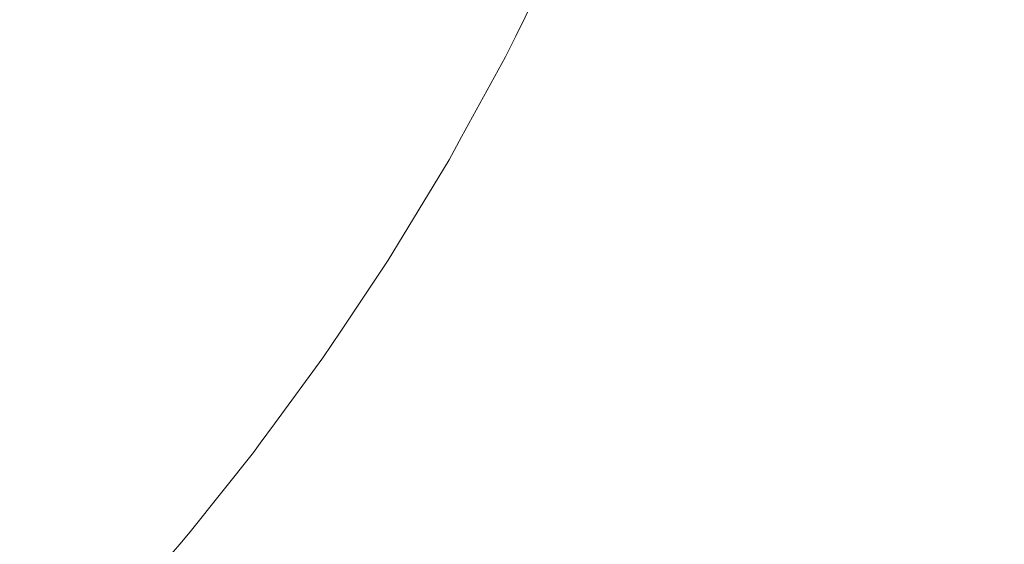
# Model space of a CAD drawing. Header units: centimetres. Extents: x -25.9 to 27.4, y -25.9 to -24.1.
# Tile 127 of 200: x 9.4127 to 9.4859, y -25.4886 to -25.4496. Entities that reach past the tile are written whole.
import ezdxf

# ---------------------------------------------------------------- set-up
doc = ezdxf.new("R2010")
doc.units = ezdxf.units.CM
doc.header["$LTSCALE"] = 2.54
doc.layers.add('Lucido design-1', color=7, linetype='Continuous')

# ---------------------------------------------------------------- blocks, each defined once
blk = doc.blocks.new('Gruppo-4-1')
at = {"color": 7, "linetype": 'Continuous', "lineweight": 9}
blk.add_3dface([(-25.828561, -24.16, 708.420708), (-25.828561, -25.76, 708.420708), (27.271439, -25.76, 708.420708), (27.271439, -24.16, 708.420708)], dxfattribs=at)
for points, invisible_edges in [([(9.467621, -25.441262, 707.672574), (9.46389, -25.449742, 707.672574), (9.46219, -25.448949, 707.67616), (9.465888, -25.440544, 707.67616)], 15), ([(9.447769, -25.442224, 707.953245), (9.444014, -25.449837, 707.953245), (9.442758, -25.449183, 707.957103), (9.446485, -25.441625, 707.957103)], 15), ([(9.469489, -25.442035, 707.669064), (9.465722, -25.450596, 707.669064), (9.46389, -25.449742, 707.672574), (9.467621, -25.441262, 707.672574)], 15), ([(9.448907, -25.442755, 707.949337), (9.445128, -25.450417, 707.949337), (9.444014, -25.449837, 707.953245), (9.447769, -25.442224, 707.953245)], 15), ([(9.471488, -25.442863, 707.665635), (9.467683, -25.45151, 707.665635), (9.465722, -25.450596, 707.669064), (9.469489, -25.442035, 707.669064)], 15), ([(9.417081, -25.444086, 707.993869), (9.413274, -25.450359, 707.993869), (9.410664, -25.448696, 707.996635), (9.4144, -25.442539, 707.996635)], 15), ([(9.432341, -25.443761, 707.978797), (9.428534, -25.450699, 707.978797), (9.426395, -25.449464, 707.982112), (9.43015, -25.44262, 707.982112)], 15), ([(9.449898, -25.443217, 707.945383), (9.446098, -25.450922, 707.945383), (9.445128, -25.450417, 707.949337), (9.448907, -25.442755, 707.949337)], 15), ([(9.473617, -25.443745, 707.662293), (9.469771, -25.452484, 707.662293), (9.467683, -25.45151, 707.665635), (9.471488, -25.442863, 707.665635)], 15), ([(9.434407, -25.444836, 707.975386), (9.430552, -25.451864, 707.975386), (9.428534, -25.450699, 707.978797), (9.432341, -25.443761, 707.978797)], 15), ([(9.45074, -25.44361, 707.941392), (9.446923, -25.451351, 707.941392), (9.446098, -25.450922, 707.945383), (9.449898, -25.443217, 707.945383)], 15), ([(9.451433, -25.443933, 707.937369), (9.447601, -25.451704, 707.937369), (9.446923, -25.451351, 707.941392), (9.45074, -25.44361, 707.941392)], 15), ([(9.475905, -25.444693, 707.658996), (9.472016, -25.453531, 707.658996), (9.469771, -25.452484, 707.662293), (9.473617, -25.443745, 707.662293)], 15), ([(9.419278, -25.445355, 707.991419), (9.415415, -25.451723, 707.991419), (9.413274, -25.450359, 707.993869), (9.417081, -25.444086, 707.993869)], 15), ([(9.451976, -25.444186, 707.933322), (9.448132, -25.451981, 707.933322), (9.447601, -25.451704, 707.937369), (9.451433, -25.443933, 707.937369)], 15), ([(9.452368, -25.444369, 707.929258), (9.448516, -25.452181, 707.929258), (9.448132, -25.451981, 707.933322), (9.451976, -25.444186, 707.933322)], 15), ([(9.452609, -25.444481, 707.925183), (9.448752, -25.452303, 707.925183), (9.448516, -25.452181, 707.929258), (9.452368, -25.444369, 707.929258)], 15), ([(9.452699, -25.444523, 707.921253), (9.448839, -25.452349, 707.921253), (9.448752, -25.452303, 707.925183), (9.452609, -25.444481, 707.925183)], 15), ([(9.448839, -25.452349, 707.921253), (9.452699, -25.444523, 707.921253), (9.4527, -25.444524, 707.920708), (9.449597, -25.450816, 707.920708)], 11), ([(9.449597, -25.450816, 707.720708), (9.4527, -25.444524, 707.720708), (9.452718, -25.444532, 707.718736), (9.448858, -25.452359, 707.718736)], 14), ([(9.452861, -25.444599, 707.714748), (9.448998, -25.452432, 707.714748), (9.448858, -25.452359, 707.718736), (9.452718, -25.444532, 707.718736)], 15), ([(9.4527, -25.444524, 707.720708), (9.449597, -25.450816, 707.720708), (9.449597, -25.450816, 707.920708), (9.4527, -25.444524, 707.920708)], 10), ([(9.436345, -25.445845, 707.971885), (9.432444, -25.452956, 707.971885), (9.430552, -25.451864, 707.975386), (9.434407, -25.444836, 707.975386)], 15), ([(9.453149, -25.444733, 707.710763), (9.44928, -25.452579, 707.710763), (9.448998, -25.452432, 707.714748), (9.452861, -25.444599, 707.714748)], 15), ([(9.453582, -25.444935, 707.706789), (9.449704, -25.452799, 707.706789), (9.44928, -25.452579, 707.710763), (9.453149, -25.444733, 707.710763)], 15), ([(9.45416, -25.445204, 707.702832), (9.45027, -25.453094, 707.702832), (9.449704, -25.452799, 707.706789), (9.453582, -25.444935, 707.706789)], 15), ([(9.454882, -25.445541, 707.698898), (9.450976, -25.453461, 707.698898), (9.45027, -25.453094, 707.702832), (9.45416, -25.445204, 707.702832)], 15), ([(9.478284, -25.445678, 707.655848), (9.47435, -25.454619, 707.655848), (9.472016, -25.453531, 707.658996), (9.475905, -25.444693, 707.658996)], 15), ([(9.421763, -25.44679, 707.988429), (9.417834, -25.453264, 707.988429), (9.415415, -25.451723, 707.991419), (9.419278, -25.445355, 707.991419)], 15), ([(9.438152, -25.446785, 707.968299), (9.434208, -25.453975, 707.968299), (9.432444, -25.452956, 707.971885), (9.436345, -25.445845, 707.971885)], 15), ([(9.455748, -25.445945, 707.694995), (9.451823, -25.453902, 707.694995), (9.450976, -25.453461, 707.698898), (9.454882, -25.445541, 707.698898)], 15), ([(9.456756, -25.446415, 707.691128), (9.45281, -25.454416, 707.691128), (9.451823, -25.453902, 707.694995), (9.455748, -25.445945, 707.694995)], 15), ([(9.480782, -25.446713, 707.652803), (9.4768, -25.455762, 707.652803), (9.47435, -25.454619, 707.655848), (9.478284, -25.445678, 707.655848)], 15), ([(9.457906, -25.446951, 707.687305), (9.453936, -25.455002, 707.687305), (9.45281, -25.454416, 707.691128), (9.456756, -25.446415, 707.691128)], 15), ([(9.483394, -25.447795, 707.649868), (9.479363, -25.456957, 707.649868), (9.4768, -25.455762, 707.652803), (9.480782, -25.446713, 707.652803)], 15), ([(9.424137, -25.44816, 707.985324), (9.420146, -25.454737, 707.985324), (9.417834, -25.453264, 707.988429), (9.421763, -25.44679, 707.988429)], 15), ([(9.439824, -25.447656, 707.964636), (9.435841, -25.454918, 707.964636), (9.434208, -25.453975, 707.968299), (9.438152, -25.446785, 707.968299)], 15), ([(9.459196, -25.447553, 707.683532), (9.455198, -25.455659, 707.683532), (9.453936, -25.455002, 707.687305), (9.457906, -25.446951, 707.687305)], 15), ([(9.426395, -25.449464, 707.982112), (9.422345, -25.456138, 707.982112), (9.420146, -25.454737, 707.985324), (9.424137, -25.44816, 707.985324)], 15), ([(9.44136, -25.448456, 707.960902), (9.43734, -25.455783, 707.960902), (9.435841, -25.454918, 707.964636), (9.439824, -25.447656, 707.964636)], 15), ([(9.460625, -25.448219, 707.679815), (9.456597, -25.456387, 707.679815), (9.455198, -25.455659, 707.683532), (9.459196, -25.447553, 707.683532)], 15), ([(9.46219, -25.448949, 707.67616), (9.458129, -25.457185, 707.67616), (9.456597, -25.456387, 707.679815), (9.460625, -25.448219, 707.679815)], 15), ([(9.486118, -25.448923, 707.647049), (9.482035, -25.458203, 707.647049), (9.479363, -25.456957, 707.649868), (9.483394, -25.447795, 707.649868)], 15), ([(9.413274, -25.450359, 707.993869), (9.409198, -25.45646, 707.993869), (9.406662, -25.454685, 707.996635), (9.410664, -25.448696, 707.996635)], 15), ([(9.442758, -25.449183, 707.957103), (9.438705, -25.456571, 707.957103), (9.43734, -25.455783, 707.960902), (9.44136, -25.448456, 707.960902)], 15), ([(9.46389, -25.449742, 707.672574), (9.459792, -25.458051, 707.672574), (9.458129, -25.457185, 707.67616), (9.46219, -25.448949, 707.67616)], 15), ([(9.488948, -25.450095, 707.644349), (9.484811, -25.459497, 707.644349), (9.482035, -25.458203, 707.647049), (9.486118, -25.448923, 707.647049)], 15), ([(9.428534, -25.450699, 707.978797), (9.424429, -25.457465, 707.978797), (9.422345, -25.456138, 707.982112), (9.426395, -25.449464, 707.982112)], 15), ([(9.444014, -25.449837, 707.953245), (9.439931, -25.457279, 707.953245), (9.438705, -25.456571, 707.957103), (9.442758, -25.449183, 707.957103)], 15), ([(9.415415, -25.451723, 707.991419), (9.411277, -25.457916, 707.991419), (9.409198, -25.45646, 707.993869), (9.413274, -25.450359, 707.993869)], 15), ([(9.445128, -25.450417, 707.949337), (9.441019, -25.457907, 707.949337), (9.439931, -25.457279, 707.953245), (9.444014, -25.449837, 707.953245)], 15), ([(9.446098, -25.450922, 707.945383), (9.441966, -25.458454, 707.945383), (9.441019, -25.457907, 707.949337), (9.445128, -25.450417, 707.949337)], 15), ([(9.465722, -25.450596, 707.669064), (9.461585, -25.458984, 707.669064), (9.459792, -25.458051, 707.672574), (9.46389, -25.449742, 707.672574)], 15), ([(9.49188, -25.45131, 707.641774), (9.487688, -25.460839, 707.641774), (9.484811, -25.459497, 707.644349), (9.488948, -25.450095, 707.644349)], 15), ([(9.430552, -25.451864, 707.975386), (9.426393, -25.458717, 707.975386), (9.424429, -25.457465, 707.978797), (9.428534, -25.450699, 707.978797)], 15), ([(9.446923, -25.451351, 707.941392), (9.442771, -25.458919, 707.941392), (9.441966, -25.458454, 707.945383), (9.446098, -25.450922, 707.945383)], 15), ([(9.449597, -25.450816, 707.920708), (9.448841, -25.45235, 707.920708), (9.448839, -25.452349, 707.921253)], 10), ([(9.448858, -25.452359, 707.718736), (9.448841, -25.45235, 707.720708), (9.449597, -25.450816, 707.720708)], 9), ([(9.448841, -25.45235, 707.920708), (9.449597, -25.450816, 707.920708), (9.449597, -25.450816, 707.720708), (9.448841, -25.45235, 707.720708)], 10), ([(9.467683, -25.45151, 707.665635), (9.463505, -25.459983, 707.665635), (9.461585, -25.458984, 707.669064), (9.465722, -25.450596, 707.669064)], 15), ([(9.417834, -25.453264, 707.988429), (9.413627, -25.459561, 707.988429), (9.411277, -25.457916, 707.991419), (9.415415, -25.451723, 707.991419)], 15), ([(9.432444, -25.452956, 707.971885), (9.428236, -25.459891, 707.971885), (9.426393, -25.458717, 707.975386), (9.430552, -25.451864, 707.975386)], 15), ([(9.447601, -25.451704, 707.937369), (9.443433, -25.459301, 707.937369), (9.442771, -25.458919, 707.941392), (9.446923, -25.451351, 707.941392)], 15), ([(9.448132, -25.451981, 707.933322), (9.443952, -25.459601, 707.933322), (9.443433, -25.459301, 707.937369), (9.447601, -25.451704, 707.937369)], 15), ([(9.469771, -25.452484, 707.662293), (9.465548, -25.461047, 707.662293), (9.463505, -25.459983, 707.665635), (9.467683, -25.45151, 707.665635)], 15), ([(9.448516, -25.452181, 707.929258), (9.444327, -25.459817, 707.929258), (9.443952, -25.459601, 707.933322), (9.448132, -25.451981, 707.933322)], 15), ([(9.448752, -25.452303, 707.925183), (9.444557, -25.45995, 707.925183), (9.444327, -25.459817, 707.929258), (9.448516, -25.452181, 707.929258)], 15), ([(9.448839, -25.452349, 707.921253), (9.444642, -25.459999, 707.921253), (9.444557, -25.45995, 707.925183), (9.448752, -25.452303, 707.925183)], 15), ([(9.444642, -25.459999, 707.921253), (9.448839, -25.452349, 707.921253), (9.448841, -25.45235, 707.920708), (9.445571, -25.45831, 707.920708)], 11), ([(9.445571, -25.45831, 707.720708), (9.448841, -25.45235, 707.720708), (9.448858, -25.452359, 707.718736), (9.44466, -25.46001, 707.718736)], 14), ([(9.448998, -25.452432, 707.714748), (9.444798, -25.460089, 707.714748), (9.44466, -25.46001, 707.718736), (9.448858, -25.452359, 707.718736)], 15), ([(9.44928, -25.452579, 707.710763), (9.445073, -25.460248, 707.710763), (9.444798, -25.460089, 707.714748), (9.448998, -25.452432, 707.714748)], 15), ([(9.449704, -25.452799, 707.706789), (9.445487, -25.460487, 707.706789), (9.445073, -25.460248, 707.710763), (9.44928, -25.452579, 707.710763)], 15), ([(9.448841, -25.45235, 707.720708), (9.445571, -25.45831, 707.720708), (9.445571, -25.45831, 707.920708), (9.448841, -25.45235, 707.920708)], 10), ([(9.472016, -25.453531, 707.658996), (9.467746, -25.462191, 707.658996), (9.465548, -25.461047, 707.662293), (9.469771, -25.452484, 707.662293)], 15), ([(9.420146, -25.454737, 707.985324), (9.415872, -25.461133, 707.985324), (9.413627, -25.459561, 707.988429), (9.417834, -25.453264, 707.988429)], 15), ([(9.434208, -25.453975, 707.968299), (9.429954, -25.460985, 707.968299), (9.428236, -25.459891, 707.971885), (9.432444, -25.452956, 707.971885)], 15), ([(9.45027, -25.453094, 707.702832), (9.446039, -25.460805, 707.702832), (9.445487, -25.460487, 707.706789), (9.449704, -25.452799, 707.706789)], 15), ([(9.450976, -25.453461, 707.698898), (9.446729, -25.461204, 707.698898), (9.446039, -25.460805, 707.702832), (9.45027, -25.453094, 707.702832)], 15), ([(9.435841, -25.454918, 707.964636), (9.431544, -25.461998, 707.964636), (9.429954, -25.460985, 707.968299), (9.434208, -25.453975, 707.968299)], 15), ([(9.451823, -25.453902, 707.694995), (9.447556, -25.461681, 707.694995), (9.446729, -25.461204, 707.698898), (9.450976, -25.453461, 707.698898)], 15), ([(9.45281, -25.454416, 707.691128), (9.448519, -25.462238, 707.691128), (9.447556, -25.461681, 707.694995), (9.451823, -25.453902, 707.694995)], 15), ([(9.47435, -25.454619, 707.655848), (9.470029, -25.46338, 707.655848), (9.467746, -25.462191, 707.658996), (9.472016, -25.453531, 707.658996)], 15), ([(9.422345, -25.456138, 707.982112), (9.418008, -25.462629, 707.982112), (9.415872, -25.461133, 707.985324), (9.420146, -25.454737, 707.985324)], 15), ([(9.453936, -25.455002, 707.687305), (9.449618, -25.462872, 707.687305), (9.448519, -25.462238, 707.691128), (9.45281, -25.454416, 707.691128)], 15), ([(9.4768, -25.455762, 707.652803), (9.472427, -25.464628, 707.652803), (9.470029, -25.46338, 707.655848), (9.47435, -25.454619, 707.655848)], 15), ([(9.43734, -25.455783, 707.960902), (9.433004, -25.462929, 707.960902), (9.431544, -25.461998, 707.964636), (9.435841, -25.454918, 707.964636)], 15), ([(9.455198, -25.455659, 707.683532), (9.450851, -25.463584, 707.683532), (9.449618, -25.462872, 707.687305), (9.453936, -25.455002, 707.687305)], 15), ([(9.424429, -25.457465, 707.978797), (9.420032, -25.464046, 707.978797), (9.418008, -25.462629, 707.982112), (9.422345, -25.456138, 707.982112)], 15), ([(9.438705, -25.456571, 707.957103), (9.434333, -25.463775, 707.957103), (9.433004, -25.462929, 707.960902), (9.43734, -25.455783, 707.960902)], 15), ([(9.456597, -25.456387, 707.679815), (9.452216, -25.464372, 707.679815), (9.450851, -25.463584, 707.683532), (9.455198, -25.455659, 707.683532)], 15), ([(9.479363, -25.456957, 707.649868), (9.474936, -25.465934, 707.649868), (9.472427, -25.464628, 707.652803), (9.4768, -25.455762, 707.652803)], 15), ([(9.439931, -25.457279, 707.953245), (9.435528, -25.464536, 707.953245), (9.434333, -25.463775, 707.957103), (9.438705, -25.456571, 707.957103)], 15), ([(9.458129, -25.457185, 707.67616), (9.453712, -25.465235, 707.67616), (9.452216, -25.464372, 707.679815), (9.456597, -25.456387, 707.679815)], 15), ([(9.482035, -25.458203, 707.647049), (9.477551, -25.467295, 707.647049), (9.474936, -25.465934, 707.649868), (9.479363, -25.456957, 707.649868)], 15), ([(9.426393, -25.458717, 707.975386), (9.42194, -25.465382, 707.975386), (9.420032, -25.464046, 707.978797), (9.424429, -25.457465, 707.978797)], 15), ([(9.441019, -25.457907, 707.949337), (9.436587, -25.465211, 707.949337), (9.435528, -25.464536, 707.953245), (9.439931, -25.457279, 707.953245)], 15), ([(9.459792, -25.458051, 707.672574), (9.455336, -25.466173, 707.672574), (9.453712, -25.465235, 707.67616), (9.458129, -25.457185, 707.67616)], 15), ([(9.413627, -25.459561, 707.988429), (9.409149, -25.465669, 707.988429), (9.406872, -25.463922, 707.991419), (9.411277, -25.457916, 707.991419)], 15), ([(9.441966, -25.458454, 707.945383), (9.437509, -25.465799, 707.945383), (9.436587, -25.465211, 707.949337), (9.441019, -25.457907, 707.949337)], 15), ([(9.442771, -25.458919, 707.941392), (9.438293, -25.466298, 707.941392), (9.437509, -25.465799, 707.945383), (9.441966, -25.458454, 707.945383)], 15), ([(9.445571, -25.45831, 707.920708), (9.444644, -25.46, 707.920708), (9.444642, -25.459999, 707.921253)], 10), ([(9.44466, -25.46001, 707.718736), (9.444644, -25.46, 707.720708), (9.445571, -25.45831, 707.720708)], 9), ([(9.444644, -25.46, 707.920708), (9.445571, -25.45831, 707.920708), (9.445571, -25.45831, 707.720708), (9.444644, -25.46, 707.720708)], 10), ([(9.461585, -25.458984, 707.669064), (9.457087, -25.467184, 707.669064), (9.455336, -25.466173, 707.672574), (9.459792, -25.458051, 707.672574)], 15), ([(9.484811, -25.459497, 707.644349), (9.480268, -25.46871, 707.644349), (9.477551, -25.467295, 707.647049), (9.482035, -25.458203, 707.647049)], 15), ([(9.428236, -25.459891, 707.971885), (9.423729, -25.466635, 707.971885), (9.42194, -25.465382, 707.975386), (9.426393, -25.458717, 707.975386)], 15), ([(9.443433, -25.459301, 707.937369), (9.438938, -25.466709, 707.937369), (9.438293, -25.466298, 707.941392), (9.442771, -25.458919, 707.941392)], 15), ([(9.463505, -25.459983, 707.665635), (9.458961, -25.468266, 707.665635), (9.457087, -25.467184, 707.669064), (9.461585, -25.458984, 707.669064)], 15), ([(9.415872, -25.461133, 707.985324), (9.411323, -25.467337, 707.985324), (9.409149, -25.465669, 707.988429), (9.413627, -25.459561, 707.988429)], 15), ([(9.429954, -25.460985, 707.968299), (9.425398, -25.467803, 707.968299), (9.423729, -25.466635, 707.971885), (9.428236, -25.459891, 707.971885)], 15), ([(9.443952, -25.459601, 707.933322), (9.439443, -25.467031, 707.933322), (9.438938, -25.466709, 707.937369), (9.443433, -25.459301, 707.937369)], 15), ([(9.444327, -25.459817, 707.929258), (9.439808, -25.467263, 707.929258), (9.439443, -25.467031, 707.933322), (9.443952, -25.459601, 707.933322)], 15), ([(9.444557, -25.45995, 707.925183), (9.440032, -25.467406, 707.925183), (9.439808, -25.467263, 707.929258), (9.444327, -25.459817, 707.929258)], 15), ([(9.487688, -25.460839, 707.641774), (9.483083, -25.470175, 707.641774), (9.480268, -25.46871, 707.644349), (9.484811, -25.459497, 707.644349)], 15), ([(9.444642, -25.459999, 707.921253), (9.440116, -25.467459, 707.921253), (9.440032, -25.467406, 707.925183), (9.444557, -25.45995, 707.925183)], 15), ([(9.440116, -25.467459, 707.921253), (9.444642, -25.459999, 707.921253), (9.444644, -25.46, 707.920708), (9.441235, -25.465617, 707.920708)], 11), ([(9.441235, -25.465617, 707.720708), (9.444644, -25.46, 707.720708), (9.44466, -25.46001, 707.718736), (9.440133, -25.46747, 707.718736)], 14), ([(9.444798, -25.460089, 707.714748), (9.440267, -25.467555, 707.714748), (9.440133, -25.46747, 707.718736), (9.44466, -25.46001, 707.718736)], 15), ([(9.445073, -25.460248, 707.710763), (9.440535, -25.467726, 707.710763), (9.440267, -25.467555, 707.714748), (9.444798, -25.460089, 707.714748)], 15), ([(9.445487, -25.460487, 707.706789), (9.440938, -25.467983, 707.706789), (9.440535, -25.467726, 707.710763), (9.445073, -25.460248, 707.710763)], 15), ([(9.446039, -25.460805, 707.702832), (9.441475, -25.468325, 707.702832), (9.440938, -25.467983, 707.706789), (9.445487, -25.460487, 707.706789)], 15), ([(9.444644, -25.46, 707.720708), (9.441235, -25.465617, 707.720708), (9.441235, -25.465617, 707.920708), (9.444644, -25.46, 707.920708)], 10), ([(9.465548, -25.461047, 707.662293), (9.460956, -25.469418, 707.662293), (9.458961, -25.468266, 707.665635), (9.463505, -25.459983, 707.665635)], 15), ([(9.418008, -25.462629, 707.982112), (9.413392, -25.468925, 707.982112), (9.411323, -25.467337, 707.985324), (9.415872, -25.461133, 707.985324)], 15), ([(9.431544, -25.461998, 707.964636), (9.426942, -25.468885, 707.964636), (9.425398, -25.467803, 707.968299), (9.429954, -25.460985, 707.968299)], 15), ([(9.446729, -25.461204, 707.698898), (9.442147, -25.468753, 707.698898), (9.441475, -25.468325, 707.702832), (9.446039, -25.460805, 707.702832)], 15), ([(9.447556, -25.461681, 707.694995), (9.442953, -25.469267, 707.694995), (9.442147, -25.468753, 707.698898), (9.446729, -25.461204, 707.698898)], 15), ([(9.467746, -25.462191, 707.658996), (9.463101, -25.470657, 707.658996), (9.460956, -25.469418, 707.662293), (9.465548, -25.461047, 707.662293)], 15), ([(9.49066, -25.462225, 707.639329), (9.485992, -25.47169, 707.639329), (9.483083, -25.470175, 707.641774), (9.487688, -25.460839, 707.641774)], 15), ([(9.433004, -25.462929, 707.960902), (9.428361, -25.469878, 707.960902), (9.426942, -25.468885, 707.964636), (9.431544, -25.461998, 707.964636)], 15), ([(9.448519, -25.462238, 707.691128), (9.443891, -25.469864, 707.691128), (9.442953, -25.469267, 707.694995), (9.447556, -25.461681, 707.694995)], 15), ([(9.420032, -25.464046, 707.978797), (9.415352, -25.470428, 707.978797), (9.413392, -25.468925, 707.982112), (9.418008, -25.462629, 707.982112)], 15), ([(9.449618, -25.462872, 707.687305), (9.444961, -25.470546, 707.687305), (9.443891, -25.469864, 707.691128), (9.448519, -25.462238, 707.691128)], 15), ([(9.470029, -25.46338, 707.655848), (9.465331, -25.471944, 707.655848), (9.463101, -25.470657, 707.658996), (9.467746, -25.462191, 707.658996)], 15), ([(9.434333, -25.463775, 707.957103), (9.429651, -25.470782, 707.957103), (9.428361, -25.469878, 707.960902), (9.433004, -25.462929, 707.960902)], 15), ([(9.450851, -25.463584, 707.683532), (9.446162, -25.471311, 707.683532), (9.444961, -25.470546, 707.687305), (9.449618, -25.462872, 707.687305)], 15), ([(9.452216, -25.464372, 707.679815), (9.447491, -25.472158, 707.679815), (9.446162, -25.471311, 707.683532), (9.450851, -25.463584, 707.683532)], 15), ([(9.472427, -25.464628, 707.652803), (9.467672, -25.473296, 707.652803), (9.465331, -25.471944, 707.655848), (9.470029, -25.46338, 707.655848)], 15), ([(9.42194, -25.465382, 707.975386), (9.4172, -25.471847, 707.975386), (9.415352, -25.470428, 707.978797), (9.420032, -25.464046, 707.978797)], 15), ([(9.435528, -25.464536, 707.953245), (9.430812, -25.471594, 707.953245), (9.429651, -25.470782, 707.957103), (9.434333, -25.463775, 707.957103)], 15), ([(9.436587, -25.465211, 707.949337), (9.43184, -25.472315, 707.949337), (9.430812, -25.471594, 707.953245), (9.435528, -25.464536, 707.953245)], 15), ([(9.453712, -25.465235, 707.67616), (9.448948, -25.473086, 707.67616), (9.447491, -25.472158, 707.679815), (9.452216, -25.464372, 707.679815)], 15), ([(9.474936, -25.465934, 707.649868), (9.470121, -25.47471, 707.649868), (9.467672, -25.473296, 707.652803), (9.472427, -25.464628, 707.652803)], 15), ([(9.423729, -25.466635, 707.971885), (9.418933, -25.473177, 707.971885), (9.4172, -25.471847, 707.975386), (9.42194, -25.465382, 707.975386)], 15), ([(9.437509, -25.465799, 707.945383), (9.432736, -25.472942, 707.945383), (9.43184, -25.472315, 707.949337), (9.436587, -25.465211, 707.949337)], 15), ([(9.441235, -25.465617, 707.920708), (9.440117, -25.46746, 707.920708), (9.440116, -25.467459, 707.921253)], 10), ([(9.440133, -25.46747, 707.718736), (9.440117, -25.46746, 707.720708), (9.441235, -25.465617, 707.720708)], 9), ([(9.440117, -25.46746, 707.920708), (9.441235, -25.465617, 707.920708), (9.441235, -25.465617, 707.720708), (9.440117, -25.46746, 707.720708)], 10), ([(9.455336, -25.466173, 707.672574), (9.45053, -25.474094, 707.672574), (9.448948, -25.473086, 707.67616), (9.453712, -25.465235, 707.67616)], 15), ([(9.438293, -25.466298, 707.941392), (9.433498, -25.473475, 707.941392), (9.432736, -25.472942, 707.945383), (9.437509, -25.465799, 707.945383)], 15), ([(9.438938, -25.466709, 707.937369), (9.434124, -25.473914, 707.937369), (9.433498, -25.473475, 707.941392), (9.438293, -25.466298, 707.941392)], 15), ([(9.457087, -25.467184, 707.669064), (9.452235, -25.47518, 707.669064), (9.45053, -25.474094, 707.672574), (9.455336, -25.466173, 707.672574)], 15), ([(9.477551, -25.467295, 707.647049), (9.472674, -25.476183, 707.647049), (9.470121, -25.47471, 707.649868), (9.474936, -25.465934, 707.649868)], 15), ([(9.425398, -25.467803, 707.968299), (9.420549, -25.474416, 707.968299), (9.418933, -25.473177, 707.971885), (9.423729, -25.466635, 707.971885)], 15), ([(9.439443, -25.467031, 707.933322), (9.434615, -25.474257, 707.933322), (9.434124, -25.473914, 707.937369), (9.438938, -25.466709, 707.937369)], 15), ([(9.439808, -25.467263, 707.929258), (9.434969, -25.474505, 707.929258), (9.434615, -25.474257, 707.933322), (9.439443, -25.467031, 707.933322)], 15), ([(9.458961, -25.468266, 707.665635), (9.45406, -25.476343, 707.665635), (9.452235, -25.47518, 707.669064), (9.457087, -25.467184, 707.669064)], 15), ([(9.413392, -25.468925, 707.982112), (9.408505, -25.475013, 707.982112), (9.406508, -25.473337, 707.985324), (9.411323, -25.467337, 707.985324)], 15), ([(9.426942, -25.468885, 707.964636), (9.422045, -25.475564, 707.964636), (9.420549, -25.474416, 707.968299), (9.425398, -25.467803, 707.968299)], 15), ([(9.440032, -25.467406, 707.925183), (9.435187, -25.474658, 707.925183), (9.434969, -25.474505, 707.929258), (9.439808, -25.467263, 707.929258)], 15), ([(9.440116, -25.467459, 707.921253), (9.435268, -25.474714, 707.921253), (9.435187, -25.474658, 707.925183), (9.440032, -25.467406, 707.925183)], 15), ([(9.435268, -25.474714, 707.921253), (9.440116, -25.467459, 707.921253), (9.440117, -25.46746, 707.920708), (9.436599, -25.472725, 707.920708)], 11), ([(9.436599, -25.472725, 707.720708), (9.440117, -25.46746, 707.720708), (9.440133, -25.46747, 707.718736), (9.435285, -25.474726, 707.718736)], 14), ([(9.440267, -25.467555, 707.714748), (9.435415, -25.474817, 707.714748), (9.435285, -25.474726, 707.718736), (9.440133, -25.46747, 707.718736)], 15), ([(9.440535, -25.467726, 707.710763), (9.435675, -25.475, 707.710763), (9.435415, -25.474817, 707.714748), (9.440267, -25.467555, 707.714748)], 15), ([(9.440938, -25.467983, 707.706789), (9.436066, -25.475274, 707.706789), (9.435675, -25.475, 707.710763), (9.440535, -25.467726, 707.710763)], 15), ([(9.441475, -25.468325, 707.702832), (9.436588, -25.475639, 707.702832), (9.436066, -25.475274, 707.706789), (9.440938, -25.467983, 707.706789)], 15), ([(9.440117, -25.46746, 707.720708), (9.436599, -25.472725, 707.720708), (9.436599, -25.472725, 707.920708), (9.440117, -25.46746, 707.920708)], 10), ([(9.480268, -25.46871, 707.644349), (9.475327, -25.477715, 707.644349), (9.472674, -25.476183, 707.647049), (9.477551, -25.467295, 707.647049)], 15), ([(9.442147, -25.468753, 707.698898), (9.437241, -25.476096, 707.698898), (9.436588, -25.475639, 707.702832), (9.441475, -25.468325, 707.702832)], 15), ([(9.460956, -25.469418, 707.662293), (9.456003, -25.47758, 707.662293), (9.45406, -25.476343, 707.665635), (9.458961, -25.468266, 707.665635)], 15), ([(9.483083, -25.470175, 707.641774), (9.478076, -25.479302, 707.641774), (9.475327, -25.477715, 707.644349), (9.480268, -25.46871, 707.644349)], 15), ([(9.415352, -25.470428, 707.978797), (9.410398, -25.476601, 707.978797), (9.408505, -25.475013, 707.982112), (9.413392, -25.468925, 707.982112)], 15), ([(9.428361, -25.469878, 707.960902), (9.423419, -25.476619, 707.960902), (9.422045, -25.475564, 707.964636), (9.426942, -25.468885, 707.964636)], 15), ([(9.442953, -25.469267, 707.694995), (9.438023, -25.476644, 707.694995), (9.437241, -25.476096, 707.698898), (9.442147, -25.468753, 707.698898)], 15), ([(9.443891, -25.469864, 707.691128), (9.438935, -25.477282, 707.691128), (9.438023, -25.476644, 707.694995), (9.442953, -25.469267, 707.694995)], 15), ([(9.463101, -25.470657, 707.658996), (9.458092, -25.478911, 707.658996), (9.456003, -25.47758, 707.662293), (9.460956, -25.469418, 707.662293)], 15), ([(9.429651, -25.470782, 707.957103), (9.424669, -25.477577, 707.957103), (9.423419, -25.476619, 707.960902), (9.428361, -25.469878, 707.960902)], 15), ([(9.444961, -25.470546, 707.687305), (9.439974, -25.47801, 707.687305), (9.438935, -25.477282, 707.691128), (9.443891, -25.469864, 707.691128)], 15), ([(9.485992, -25.47169, 707.639329), (9.480916, -25.480942, 707.639329), (9.478076, -25.479302, 707.641774), (9.483083, -25.470175, 707.641774)], 15), ([(9.4172, -25.471847, 707.975386), (9.412182, -25.478098, 707.975386), (9.410398, -25.476601, 707.978797), (9.415352, -25.470428, 707.978797)], 15), ([(9.430812, -25.471594, 707.953245), (9.425792, -25.47844, 707.953245), (9.424669, -25.477577, 707.957103), (9.429651, -25.470782, 707.957103)], 15), ([(9.446162, -25.471311, 707.683532), (9.44114, -25.478826, 707.683532), (9.439974, -25.47801, 707.687305), (9.444961, -25.470546, 707.687305)], 15), ([(9.465331, -25.471944, 707.655848), (9.460264, -25.480295, 707.655848), (9.458092, -25.478911, 707.658996), (9.463101, -25.470657, 707.658996)], 15), ([(9.43184, -25.472315, 707.949337), (9.426789, -25.479204, 707.949337), (9.425792, -25.47844, 707.953245), (9.430812, -25.471594, 707.953245)], 15), ([(9.447491, -25.472158, 707.679815), (9.442431, -25.479731, 707.679815), (9.44114, -25.478826, 707.683532), (9.446162, -25.471311, 707.683532)], 15), ([(9.418933, -25.473177, 707.971885), (9.413856, -25.479502, 707.971885), (9.412182, -25.478098, 707.975386), (9.4172, -25.471847, 707.975386)], 15), ([(9.432736, -25.472942, 707.945383), (9.427656, -25.47987, 707.945383), (9.426789, -25.479204, 707.949337), (9.43184, -25.472315, 707.949337)], 15), ([(9.448948, -25.473086, 707.67616), (9.443846, -25.480721, 707.67616), (9.442431, -25.479731, 707.679815), (9.447491, -25.472158, 707.679815)], 15), ([(9.467672, -25.473296, 707.652803), (9.462544, -25.481747, 707.652803), (9.460264, -25.480295, 707.655848), (9.465331, -25.471944, 707.655848)], 15), ([(9.48899, -25.47325, 707.637019), (9.483843, -25.482632, 707.637019), (9.480916, -25.480942, 707.639329), (9.485992, -25.47169, 707.639329)], 15), ([(9.433498, -25.473475, 707.941392), (9.428394, -25.480436, 707.941392), (9.427656, -25.47987, 707.945383), (9.432736, -25.472942, 707.945383)], 15), ([(9.436599, -25.472725, 707.920708), (9.435269, -25.474715, 707.920708), (9.435268, -25.474714, 707.921253)], 10), ([(9.435285, -25.474726, 707.718736), (9.435269, -25.474715, 707.720708), (9.436599, -25.472725, 707.720708)], 9), ([(9.435269, -25.474715, 707.920708), (9.436599, -25.472725, 707.920708), (9.436599, -25.472725, 707.720708), (9.435269, -25.474715, 707.720708)], 10), ([(9.45053, -25.474094, 707.672574), (9.445383, -25.481797, 707.672574), (9.443846, -25.480721, 707.67616), (9.448948, -25.473086, 707.67616)], 15), ([(9.420549, -25.474416, 707.968299), (9.415416, -25.480812, 707.968299), (9.413856, -25.479502, 707.971885), (9.418933, -25.473177, 707.971885)], 15), ([(9.434124, -25.473914, 707.937369), (9.429, -25.480901, 707.937369), (9.428394, -25.480436, 707.941392), (9.433498, -25.473475, 707.941392)], 15), ([(9.470121, -25.47471, 707.649868), (9.464929, -25.483267, 707.649868), (9.462544, -25.481747, 707.652803), (9.467672, -25.473296, 707.652803)], 15), ([(9.492073, -25.474855, 707.634846), (9.486853, -25.48437, 707.634846), (9.483843, -25.482632, 707.637019), (9.48899, -25.47325, 707.637019)], 15), ([(9.422045, -25.475564, 707.964636), (9.416861, -25.482024, 707.964636), (9.415416, -25.480812, 707.968299), (9.420549, -25.474416, 707.968299)], 15), ([(9.434615, -25.474257, 707.933322), (9.429476, -25.481266, 707.933322), (9.429, -25.480901, 707.937369), (9.434124, -25.473914, 707.937369)], 15), ([(9.434969, -25.474505, 707.929258), (9.429819, -25.481529, 707.929258), (9.429476, -25.481266, 707.933322), (9.434615, -25.474257, 707.933322)], 15), ([(9.435187, -25.474658, 707.925183), (9.43003, -25.481691, 707.925183), (9.429819, -25.481529, 707.929258), (9.434969, -25.474505, 707.929258)], 15), ([(9.452235, -25.47518, 707.669064), (9.447039, -25.482956, 707.669064), (9.445383, -25.481797, 707.672574), (9.45053, -25.474094, 707.672574)], 15), ([(9.435268, -25.474714, 707.921253), (9.430108, -25.481751, 707.921253), (9.43003, -25.481691, 707.925183), (9.435187, -25.474658, 707.925183)], 15), ([(9.430108, -25.481751, 707.921253), (9.435268, -25.474714, 707.921253), (9.435269, -25.474715, 707.920708), (9.431672, -25.479622, 707.920708)], 11), ([(9.431672, -25.479622, 707.720708), (9.435269, -25.474715, 707.720708), (9.435285, -25.474726, 707.718736), (9.430125, -25.481764, 707.718736)], 14), ([(9.435415, -25.474817, 707.714748), (9.43025, -25.481861, 707.714748), (9.430125, -25.481764, 707.718736), (9.435285, -25.474726, 707.718736)], 15), ([(9.435675, -25.475, 707.710763), (9.430503, -25.482054, 707.710763), (9.43025, -25.481861, 707.714748), (9.435415, -25.474817, 707.714748)], 15), ([(9.436066, -25.475274, 707.706789), (9.430882, -25.482345, 707.706789), (9.430503, -25.482054, 707.710763), (9.435675, -25.475, 707.710763)], 15), ([(9.436588, -25.475639, 707.702832), (9.431387, -25.482733, 707.702832), (9.430882, -25.482345, 707.706789), (9.436066, -25.475274, 707.706789)], 15), ([(9.435269, -25.474715, 707.720708), (9.431672, -25.479622, 707.720708), (9.431672, -25.479622, 707.920708), (9.435269, -25.474715, 707.920708)], 10), ([(9.45406, -25.476343, 707.665635), (9.448811, -25.484198, 707.665635), (9.447039, -25.482956, 707.669064), (9.452235, -25.47518, 707.669064)], 15), ([(9.472674, -25.476183, 707.647049), (9.467415, -25.484851, 707.647049), (9.464929, -25.483267, 707.649868), (9.470121, -25.47471, 707.649868)], 15), ([(9.423419, -25.476619, 707.960902), (9.418187, -25.483137, 707.960902), (9.416861, -25.482024, 707.964636), (9.422045, -25.475564, 707.964636)], 15), ([(9.437241, -25.476096, 707.698898), (9.432019, -25.483218, 707.698898), (9.431387, -25.482733, 707.702832), (9.436588, -25.475639, 707.702832)], 15), ([(9.424669, -25.477577, 707.957103), (9.419394, -25.484149, 707.957103), (9.418187, -25.483137, 707.960902), (9.423419, -25.476619, 707.960902)], 15), ([(9.438023, -25.476644, 707.694995), (9.432777, -25.483799, 707.694995), (9.432019, -25.483218, 707.698898), (9.437241, -25.476096, 707.698898)], 15), ([(9.438935, -25.477282, 707.691128), (9.43366, -25.484476, 707.691128), (9.432777, -25.483799, 707.694995), (9.438023, -25.476644, 707.694995)], 15), ([(9.456003, -25.47758, 707.662293), (9.450698, -25.485519, 707.662293), (9.448811, -25.484198, 707.665635), (9.45406, -25.476343, 707.665635)], 15), ([(9.475327, -25.477715, 707.644349), (9.469999, -25.486497, 707.644349), (9.467415, -25.484851, 707.647049), (9.472674, -25.476183, 707.647049)], 15), ([(9.439974, -25.47801, 707.687305), (9.434666, -25.485249, 707.687305), (9.43366, -25.484476, 707.691128), (9.438935, -25.477282, 707.691128)], 15), ([(9.413856, -25.479502, 707.971885), (9.408508, -25.485601, 707.971885), (9.406897, -25.484125, 707.975386), (9.412182, -25.478098, 707.975386)], 15), ([(9.425792, -25.47844, 707.953245), (9.420479, -25.48506, 707.953245), (9.419394, -25.484149, 707.957103), (9.424669, -25.477577, 707.957103)], 15), ([(9.44114, -25.478826, 707.683532), (9.435796, -25.486116, 707.683532), (9.434666, -25.485249, 707.687305), (9.439974, -25.47801, 707.687305)], 15), ([(9.458092, -25.478911, 707.658996), (9.452728, -25.48694, 707.658996), (9.450698, -25.485519, 707.662293), (9.456003, -25.47758, 707.662293)], 15), ([(9.478076, -25.479302, 707.641774), (9.472675, -25.488202, 707.641774), (9.469999, -25.486497, 707.644349), (9.475327, -25.477715, 707.644349)], 15), ([(9.426789, -25.479204, 707.949337), (9.421441, -25.485867, 707.949337), (9.420479, -25.48506, 707.953245), (9.425792, -25.47844, 707.953245)], 15), ([(9.442431, -25.479731, 707.679815), (9.437046, -25.487075, 707.679815), (9.435796, -25.486116, 707.683532), (9.44114, -25.478826, 707.683532)], 15), ([(9.460264, -25.480295, 707.655848), (9.454837, -25.488417, 707.655848), (9.452728, -25.48694, 707.658996), (9.458092, -25.478911, 707.658996)], 15), ([(9.415416, -25.480812, 707.968299), (9.410009, -25.486977, 707.968299), (9.408508, -25.485601, 707.971885), (9.413856, -25.479502, 707.971885)], 15), ([(9.427656, -25.47987, 707.945383), (9.422279, -25.48657, 707.945383), (9.421441, -25.485867, 707.949337), (9.426789, -25.479204, 707.949337)], 15), ([(9.431672, -25.479622, 707.920708), (9.430622, -25.481053, 707.920708), (9.430108, -25.481751, 707.921253)], 10), ([(9.430125, -25.481764, 707.718736), (9.430109, -25.481752, 707.720708), (9.430622, -25.481053, 707.720708), (9.431672, -25.479622, 707.720708)], 9), ([(9.430622, -25.481053, 707.720708), (9.430622, -25.481053, 707.920708), (9.431672, -25.479622, 707.920708), (9.431672, -25.479622, 707.720708)], 5), ([(9.480916, -25.480942, 707.639329), (9.475442, -25.489964, 707.639329), (9.472675, -25.488202, 707.641774), (9.478076, -25.479302, 707.641774)], 15), ([(9.428394, -25.480436, 707.941392), (9.422991, -25.487168, 707.941392), (9.422279, -25.48657, 707.945383), (9.427656, -25.47987, 707.945383)], 15), ([(9.443846, -25.480721, 707.67616), (9.438416, -25.488127, 707.67616), (9.437046, -25.487075, 707.679815), (9.442431, -25.479731, 707.679815)], 15), ([(9.462544, -25.481747, 707.652803), (9.457051, -25.489967, 707.652803), (9.454837, -25.488417, 707.655848), (9.460264, -25.480295, 707.655848)], 15), ([(9.416861, -25.482024, 707.964636), (9.4114, -25.488251, 707.964636), (9.410009, -25.486977, 707.968299), (9.415416, -25.480812, 707.968299)], 15), ([(9.429, -25.480901, 707.937369), (9.423577, -25.487659, 707.937369), (9.422991, -25.487168, 707.941392), (9.428394, -25.480436, 707.941392)], 15), ([(9.429476, -25.481266, 707.933322), (9.424036, -25.488044, 707.933322), (9.423577, -25.487659, 707.937369), (9.429, -25.480901, 707.937369)], 15), ([(9.430622, -25.481053, 707.920708), (9.430109, -25.481752, 707.920708), (9.430108, -25.481751, 707.921253)], 10), ([(9.430109, -25.481752, 707.920708), (9.430622, -25.481053, 707.920708), (9.430622, -25.481053, 707.720708), (9.430109, -25.481752, 707.720708)], 10), ([(9.445383, -25.481797, 707.672574), (9.439904, -25.489268, 707.672574), (9.438416, -25.488127, 707.67616), (9.443846, -25.480721, 707.67616)], 15), ([(9.483843, -25.482632, 707.637019), (9.478292, -25.49178, 707.637019), (9.475442, -25.489964, 707.639329), (9.480916, -25.480942, 707.639329)], 15), ([(9.429819, -25.481529, 707.929258), (9.424367, -25.488322, 707.929258), (9.424036, -25.488044, 707.933322), (9.429476, -25.481266, 707.933322)], 15), ([(9.43003, -25.481691, 707.925183), (9.424571, -25.488493, 707.925183), (9.424367, -25.488322, 707.929258), (9.429819, -25.481529, 707.929258)], 15), ([(9.430108, -25.481751, 707.921253), (9.424646, -25.488557, 707.921253), (9.424571, -25.488493, 707.925183), (9.43003, -25.481691, 707.925183)], 15), ([(9.424646, -25.488557, 707.921253), (9.430108, -25.481751, 707.921253), (9.430109, -25.481752, 707.920708), (9.4254, -25.48762, 707.920708)], 11), ([(9.4254, -25.48762, 707.720708), (9.430109, -25.481752, 707.720708), (9.430125, -25.481764, 707.718736), (9.424662, -25.48857, 707.718736)], 14), ([(9.43025, -25.481861, 707.714748), (9.424784, -25.488672, 707.714748), (9.424662, -25.48857, 707.718736), (9.430125, -25.481764, 707.718736)], 15), ([(9.430503, -25.482054, 707.710763), (9.425027, -25.488876, 707.710763), (9.424784, -25.488672, 707.714748), (9.43025, -25.481861, 707.714748)], 15), ([(9.430109, -25.481752, 707.720708), (9.4254, -25.48762, 707.720708), (9.4254, -25.48762, 707.920708), (9.430109, -25.481752, 707.920708)], 10), ([(9.447039, -25.482956, 707.669064), (9.441508, -25.490499, 707.669064), (9.439904, -25.489268, 707.672574), (9.445383, -25.481797, 707.672574)], 15), ([(9.464929, -25.483267, 707.649868), (9.459368, -25.491589, 707.649868), (9.457051, -25.489967, 707.652803), (9.462544, -25.481747, 707.652803)], 15), ([(9.418187, -25.483137, 707.960902), (9.412676, -25.489421, 707.960902), (9.4114, -25.488251, 707.964636), (9.416861, -25.482024, 707.964636)], 15), ([(9.430882, -25.482345, 707.706789), (9.425393, -25.489183, 707.706789), (9.425027, -25.488876, 707.710763), (9.430503, -25.482054, 707.710763)], 15), ([(9.431387, -25.482733, 707.702832), (9.425881, -25.489593, 707.702832), (9.425393, -25.489183, 707.706789), (9.430882, -25.482345, 707.706789)], 15), ([(9.419394, -25.484149, 707.957103), (9.413838, -25.490485, 707.957103), (9.412676, -25.489421, 707.960902), (9.418187, -25.483137, 707.960902)], 15), ([(9.432019, -25.483218, 707.698898), (9.426492, -25.490105, 707.698898), (9.425881, -25.489593, 707.702832), (9.431387, -25.482733, 707.702832)], 15), ([(9.432777, -25.483799, 707.694995), (9.427223, -25.490719, 707.694995), (9.426492, -25.490105, 707.698898), (9.432019, -25.483218, 707.698898)], 15), ([(9.448811, -25.484198, 707.665635), (9.443225, -25.491816, 707.665635), (9.441508, -25.490499, 707.669064), (9.447039, -25.482956, 707.669064)], 15), ([(9.467415, -25.484851, 707.647049), (9.461782, -25.49328, 707.647049), (9.459368, -25.491589, 707.649868), (9.464929, -25.483267, 707.649868)], 15), ([(9.486853, -25.48437, 707.634846), (9.481223, -25.493647, 707.634846), (9.478292, -25.49178, 707.637019), (9.483843, -25.482632, 707.637019)], 15), ([(9.43366, -25.484476, 707.691128), (9.428076, -25.491434, 707.691128), (9.427223, -25.490719, 707.694995), (9.432777, -25.483799, 707.694995)], 15), ([(9.420479, -25.48506, 707.953245), (9.414882, -25.491442, 707.953245), (9.413838, -25.490485, 707.957103), (9.419394, -25.484149, 707.957103)], 15), ([(9.434666, -25.485249, 707.687305), (9.429048, -25.49225, 707.687305), (9.428076, -25.491434, 707.691128), (9.43366, -25.484476, 707.691128)], 15), ([(9.450698, -25.485519, 707.662293), (9.445053, -25.493219, 707.662293), (9.443225, -25.491816, 707.665635), (9.448811, -25.484198, 707.665635)], 15), ([(9.48994, -25.486152, 707.632816), (9.484229, -25.495562, 707.632816), (9.481223, -25.493647, 707.634846), (9.486853, -25.48437, 707.634846)], 15), ([(9.421441, -25.485867, 707.949337), (9.415808, -25.49229, 707.949337), (9.414882, -25.491442, 707.953245), (9.420479, -25.48506, 707.953245)], 15), ([(9.435796, -25.486116, 707.683532), (9.430138, -25.493165, 707.683532), (9.429048, -25.49225, 707.687305), (9.434666, -25.485249, 707.687305)], 15), ([(9.452728, -25.48694, 707.658996), (9.447018, -25.494727, 707.658996), (9.445053, -25.493219, 707.662293), (9.450698, -25.485519, 707.662293)], 15), ([(9.469999, -25.486497, 707.644349), (9.464292, -25.495037, 707.644349), (9.461782, -25.49328, 707.647049), (9.467415, -25.484851, 707.647049)], 15), ([(9.422279, -25.48657, 707.945383), (9.416614, -25.493029, 707.945383), (9.415808, -25.49229, 707.949337), (9.421441, -25.485867, 707.949337)], 15), ([(9.437046, -25.487075, 707.679815), (9.431346, -25.494178, 707.679815), (9.430138, -25.493165, 707.683532), (9.435796, -25.486116, 707.683532)], 15), ([(9.493099, -25.487975, 707.630933), (9.487305, -25.497522, 707.630933), (9.484229, -25.495562, 707.632816), (9.48994, -25.486152, 707.632816)], 15), ([(9.422991, -25.487168, 707.941392), (9.4173, -25.493657, 707.941392), (9.416614, -25.493029, 707.945383), (9.422279, -25.48657, 707.945383)], 15), ([(9.454837, -25.488417, 707.655848), (9.449061, -25.496294, 707.655848), (9.447018, -25.494727, 707.658996), (9.452728, -25.48694, 707.658996)], 15), ([(9.472675, -25.488202, 707.641774), (9.466892, -25.496858, 707.641774), (9.464292, -25.495037, 707.644349), (9.469999, -25.486497, 707.644349)], 15), ([(9.423577, -25.487659, 707.937369), (9.417864, -25.494174, 707.937369), (9.4173, -25.493657, 707.941392), (9.422991, -25.487168, 707.941392)], 15), ([(9.424036, -25.488044, 707.933322), (9.418305, -25.494578, 707.933322), (9.417864, -25.494174, 707.937369), (9.423577, -25.487659, 707.937369)], 15), ([(9.4254, -25.48762, 707.920708), (9.424647, -25.488558, 707.920708), (9.424646, -25.488557, 707.921253)], 10), ([(9.424662, -25.48857, 707.718736), (9.424647, -25.488558, 707.720708), (9.4254, -25.48762, 707.720708)], 9), ([(9.424647, -25.488558, 707.920708), (9.4254, -25.48762, 707.920708), (9.4254, -25.48762, 707.720708), (9.424647, -25.488558, 707.720708)], 10), ([(9.438416, -25.488127, 707.67616), (9.432669, -25.495288, 707.67616), (9.431346, -25.494178, 707.679815), (9.437046, -25.487075, 707.679815)], 15), ([(9.424367, -25.488322, 707.929258), (9.418624, -25.494871, 707.929258), (9.418305, -25.494578, 707.933322), (9.424036, -25.488044, 707.933322)], 15), ([(9.424571, -25.488493, 707.925183), (9.41882, -25.49505, 707.925183), (9.418624, -25.494871, 707.929258), (9.424367, -25.488322, 707.929258)], 15), ([(9.439904, -25.489268, 707.672574), (9.434106, -25.496494, 707.672574), (9.432669, -25.495288, 707.67616), (9.438416, -25.488127, 707.67616)], 15), ([(9.457051, -25.489967, 707.652803), (9.451205, -25.49794, 707.652803), (9.449061, -25.496294, 707.655848), (9.454837, -25.488417, 707.655848)], 15), ([(9.475442, -25.489964, 707.639329), (9.469578, -25.498739, 707.639329), (9.466892, -25.496858, 707.641774), (9.472675, -25.488202, 707.641774)], 15), ([(9.424646, -25.488557, 707.921253), (9.418893, -25.495117, 707.921253), (9.41882, -25.49505, 707.925183), (9.424571, -25.488493, 707.925183)], 15), ([(9.418893, -25.495117, 707.921253), (9.424646, -25.488557, 707.921253), (9.424647, -25.488558, 707.920708), (9.419865, -25.49401, 707.920708)], 11)]:
    blk.add_3dface(points, dxfattribs=dict(at, invisible_edges=invisible_edges))

msp = doc.modelspace()

# ---------------------------------------------------------------- block references
at = {"layer": 'Lucido design-1', "color": 7}
msp.add_blockref('Gruppo-4-1', (0, 0), dxfattribs=at)

doc.saveas('drawing.dxf')
